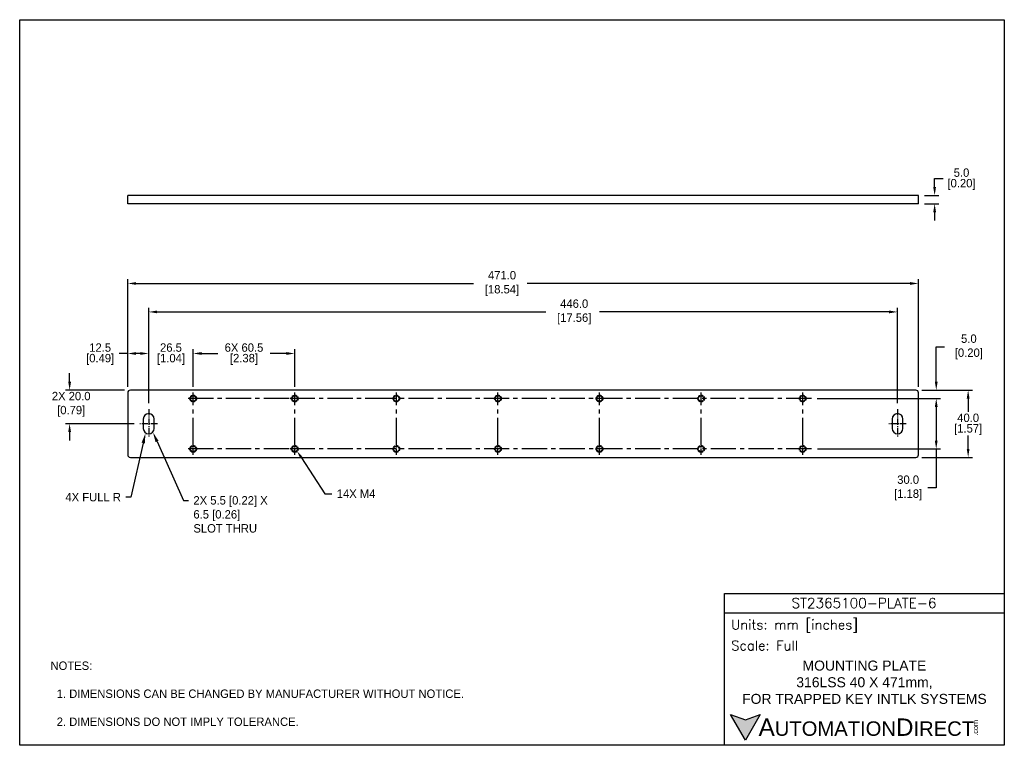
# Model space of a CAD drawing. Header units: inches. Extents: x 0 to 586, y 0 to 432.
import ezdxf
from ezdxf import colors
from ezdxf.entities.mleader import LeaderData, LeaderLine
from ezdxf.math import Vec2, Vec3

# ---------------------------------------------------------------- set-up
doc = ezdxf.new("R2010")
doc.units = ezdxf.units.IN
doc.header["$LTSCALE"] = 10
doc.header["$MEASUREMENT"] = 0
doc.linetypes.add('CENTER2', pattern=[1.125, 0.75, -0.125, 0.125, -0.125])
doc.linetypes.add('HIDDEN2', pattern=[0.1875, 0.125, -0.0625])
for name, color, linetype in [('CENTERLINE', 40, 'CENTER2'), ('DIMENSIONS', 140, 'Continuous'), ('HIDDEN', 102, 'HIDDEN2'), ('TEXT', 140, 'Continuous')]:
    doc.layers.add(name, color=color, linetype=linetype)
doc.styles.add('ROMANS', font='romans.shx')
doc.styles.add('型式1', font='txt')
doc.dimstyles.get("Standard").update_dxf_attribs({"dimtxt": 5, "dimasz": 5, "dimexe": 2.5, "dimexo": 3.5, "dimgap": 1, "dimtad": 0, "dimtih": 1, "dimtoh": 1, "dimdec": 1, "dimzin": 0, "dimdsep": 46, "dimtxsty": 'Standard', "dimcen": 0, "dimadec": 0, "dimazin": 0, "dimtfac": 1, "dimtdec": 1, "dimtofl": 0, "dimtmove": 0, "dimatfit": 3, "dimfxl": 1, "dimtolj": 1, "dimtzin": 0, "dimarcsym": 0})

# ---------------------------------------------------------------- blocks, each defined once
blk = doc.blocks.new('SW_CENTERMARKSYMBOL_1')
at = {"color": 0, "linetype": 'Continuous', "lineweight": 0}
for p, q in [((-0.1, 0), (-0.17, 0)), ((0, 0), (-0.1, 0)), ((0, 0.1), (0, 0.17)), ((0, 0), (0, 0.1)), ((0, 0), (0, -0.1)), ((0, 0), (0.1, 0)), ((0.1, 0), (0.17, 0)), ((0, -0.1), (0, -0.17))]:
    blk.add_line(p, q, dxfattribs=at)
blk = doc.blocks.new('*D16')
at = {"layer": 'DEFPOINTS', "color": 0, "transparency": 16777216}
for p in [(65.92, 211.36), (29.74, 191.36), (71.63, 191.36)]:
    blk.add_point(p, dxfattribs=at)
at = {"layer": 'DIMENSIONS', "color": 0, "lineweight": -2, "transparency": 16777216}
for p, q in [((29.74, 216.36), (29.74, 221.36)), ((62.42, 211.36), (27.24, 211.36)), ((68.13, 191.36), (27.24, 191.36)), ((29.74, 186.36), (29.74, 181.36))]:
    blk.add_line(p, q, dxfattribs=at)
at = {"layer": 'DIMENSIONS', "color": 0, "transparency": 16777216}
for points in [[(28.9, 216.36), (30.57, 216.36), (29.74, 211.36)], [(28.9, 186.36), (30.57, 186.36), (29.74, 191.36)]]:
    blk.add_solid(points, dxfattribs=at)
at = {"layer": 'DIMENSIONS', "color": 0, "transparency": 16777216, "insert": (29.74, 202.9), "char_height": 5, "attachment_point": 5}
blk.add_mtext('\\A1; 2X 20.0\\P [0.79]', dxfattribs=at)
blk = doc.blocks.new('*D17')
at = {"layer": 'DEFPOINTS', "color": 0, "transparency": 16777216}
for p in [(64.34, 233.16), (64.34, 209.77), (76.84, 200.01)]:
    blk.add_point(p, dxfattribs=at)
at = {"layer": 'DIMENSIONS', "color": 0, "lineweight": -2, "transparency": 16777216}
for p, q in [((64.34, 213.27), (64.34, 235.66)), ((76.84, 203.51), (76.84, 235.66)), ((64.34, 233.16), (59.34, 233.16)), ((71.84, 233.16), (69.34, 233.16))]:
    blk.add_line(p, q, dxfattribs=at)
at = {"layer": 'DIMENSIONS', "color": 0, "transparency": 16777216}
for points in [[(69.34, 234), (69.34, 232.33), (64.34, 233.16)], [(71.84, 234), (71.84, 232.33), (76.84, 233.16)]]:
    blk.add_solid(points, dxfattribs=at)
at = {"layer": 'DIMENSIONS', "color": 0, "transparency": 16777216, "char_height": 5, "attachment_point": 5}
for s, insert in [('\\A1;12.5', (47.92, 236.66)), ('\\A1;[0.49]', (47.92, 229.66))]:
    blk.add_mtext(s, dxfattribs=dict(at, insert=insert))
blk = doc.blocks.new('*D18')
at = {"layer": 'DEFPOINTS', "color": 0, "transparency": 16777216}
for p in [(163.84, 233.16), (103.34, 209.92), (163.84, 209.92)]:
    blk.add_point(p, dxfattribs=at)
at = {"layer": 'DIMENSIONS', "color": 0, "lineweight": -2, "transparency": 16777216}
for p, q in [((103.34, 213.42), (103.34, 235.66)), ((163.84, 213.42), (163.84, 235.66)), ((108.34, 233.16), (118, 233.16)), ((158.84, 233.16), (149.17, 233.16))]:
    blk.add_line(p, q, dxfattribs=at)
at = {"layer": 'DIMENSIONS', "color": 0, "transparency": 16777216}
for points in [[(108.34, 234), (108.34, 232.33), (103.34, 233.16)], [(158.84, 234), (158.84, 232.33), (163.84, 233.16)]]:
    blk.add_solid(points, dxfattribs=at)
at = {"layer": 'DIMENSIONS', "color": 0, "transparency": 16777216, "char_height": 5, "attachment_point": 5}
for s, insert in [('\\A1;6X 60.5', (133.59, 236.66)), ('\\A1;[2.38]', (133.59, 229.66))]:
    blk.add_mtext(s, dxfattribs=dict(at, insert=insert))
blk = doc.blocks.new('*D19')
at = {"layer": 'DEFPOINTS', "color": 0, "transparency": 16777216}
for p in [(533.75, 211.36), (533.75, 171.36), (564.89, 171.36)]:
    blk.add_point(p, dxfattribs=at)
at = {"layer": 'DIMENSIONS', "color": 0, "lineweight": -2, "transparency": 16777216}
for p, q in [((537.25, 211.36), (567.39, 211.36)), ((564.89, 206.36), (564.89, 198.36)), ((564.89, 176.36), (564.89, 184.36)), ((537.25, 171.36), (567.39, 171.36))]:
    blk.add_line(p, q, dxfattribs=at)
at = {"layer": 'DIMENSIONS', "color": 0, "transparency": 16777216}
for points in [[(564.06, 206.36), (565.72, 206.36), (564.89, 211.36)], [(564.06, 176.36), (565.72, 176.36), (564.89, 171.36)]]:
    blk.add_solid(points, dxfattribs=at)
at = {"layer": 'DIMENSIONS', "color": 0, "transparency": 16777216, "char_height": 5, "attachment_point": 5}
for s, insert in [('\\A1;40.0', (564.89, 194.86)), ('\\A1;[1.57]', (564.89, 187.86))]:
    blk.add_mtext(s, dxfattribs=dict(at, insert=insert))
blk = doc.blocks.new('*D20')
at = {"layer": 'DEFPOINTS', "color": 0, "transparency": 16777216}
for p in [(533.75, 211.36), (545.89, 211.36), (471.5, 206.36)]:
    blk.add_point(p, dxfattribs=at)
at = {"layer": 'DIMENSIONS', "color": 0, "lineweight": -2, "transparency": 16777216}
for p, q in [((545.89, 216.36), (545.89, 237.08)), ((545.89, 237.08), (550.89, 237.08)), ((537.25, 211.36), (548.39, 211.36)), ((475, 206.36), (548.39, 206.36)), ((545.89, 201.36), (545.89, 196.36))]:
    blk.add_line(p, q, dxfattribs=at)
at = {"layer": 'DIMENSIONS', "color": 0, "transparency": 16777216}
for points in [[(545.05, 216.36), (546.72, 216.36), (545.89, 211.36)], [(545.05, 201.36), (546.72, 201.36), (545.89, 206.36)]]:
    blk.add_solid(points, dxfattribs=at)
at = {"layer": 'DIMENSIONS', "color": 0, "transparency": 16777216, "insert": (564.39, 237.08), "char_height": 5, "attachment_point": 5}
blk.add_mtext('\\A1; 5.0\\P [0.20]', dxfattribs=at)
blk = doc.blocks.new('*D21')
at = {"layer": 'DEFPOINTS', "color": 0, "transparency": 16777216}
for p in [(471.5, 206.36), (471.58, 176.36), (545.89, 176.36)]:
    blk.add_point(p, dxfattribs=at)
at = {"layer": 'DIMENSIONS', "color": 0, "lineweight": -2, "transparency": 16777216}
for p, q in [((475, 206.36), (548.39, 206.36)), ((545.89, 201.36), (545.89, 181.36)), ((475.08, 176.36), (548.39, 176.36)), ((545.89, 176.36), (545.89, 153.17)), ((545.89, 153.17), (540.89, 153.17))]:
    blk.add_line(p, q, dxfattribs=at)
at = {"layer": 'DIMENSIONS', "color": 0, "transparency": 16777216}
for points in [[(545.05, 201.36), (546.72, 201.36), (545.89, 206.36)], [(545.05, 181.36), (546.72, 181.36), (545.89, 176.36)]]:
    blk.add_solid(points, dxfattribs=at)
at = {"layer": 'DIMENSIONS', "color": 0, "transparency": 16777216, "insert": (528.22, 153.17), "char_height": 5, "attachment_point": 5}
blk.add_mtext('\\A1; 30.0\\P [1.18]', dxfattribs=at)
blk = doc.blocks.new('*D22')
at = {"layer": 'DEFPOINTS', "color": 0, "transparency": 16777216}
for p in [(103.34, 233.16), (103.34, 209.92), (76.84, 200.01)]:
    blk.add_point(p, dxfattribs=at)
at = {"layer": 'DIMENSIONS', "color": 0, "lineweight": -2, "transparency": 16777216}
for p, q in [((76.84, 203.51), (76.84, 235.66)), ((103.34, 213.42), (103.34, 235.66)), ((71.84, 233.16), (66.84, 233.16)), ((108.34, 233.16), (113.34, 233.16))]:
    blk.add_line(p, q, dxfattribs=at)
at = {"layer": 'DIMENSIONS', "color": 0, "transparency": 16777216}
for points in [[(71.84, 234), (71.84, 232.33), (76.84, 233.16)], [(108.34, 234), (108.34, 232.33), (103.34, 233.16)]]:
    blk.add_solid(points, dxfattribs=at)
at = {"layer": 'DIMENSIONS', "color": 0, "transparency": 16777216, "char_height": 5, "attachment_point": 5}
for s, insert in [('\\A1;26.5', (90.09, 236.66)), ('\\A1;[1.04]', (90.09, 229.66))]:
    blk.add_mtext(s, dxfattribs=dict(at, insert=insert))
blk = doc.blocks.new('*D23')
at = {"layer": 'DEFPOINTS', "color": 0, "transparency": 16777216}
for p in [(535.34, 327.28), (544.94, 327.28), (535.34, 322.24)]:
    blk.add_point(p, dxfattribs=at)
at = {"layer": 'DIMENSIONS', "color": 0, "lineweight": -2, "transparency": 16777216}
for p, q in [((544.94, 332.28), (544.94, 337.28)), ((544.94, 337.28), (549.94, 337.28)), ((538.84, 327.28), (547.44, 327.28)), ((538.84, 322.24), (547.44, 322.24)), ((544.94, 317.24), (544.94, 312.24))]:
    blk.add_line(p, q, dxfattribs=at)
at = {"layer": 'DIMENSIONS', "color": 0, "transparency": 16777216}
for points in [[(544.1, 332.28), (545.77, 332.28), (544.94, 327.28)], [(544.1, 317.24), (545.77, 317.24), (544.94, 322.24)]]:
    blk.add_solid(points, dxfattribs=at)
at = {"layer": 'DIMENSIONS', "color": 0, "transparency": 16777216, "char_height": 5, "attachment_point": 5}
for s, insert in [('\\A1;5.0', (560.94, 340.78)), ('\\A1;[0.20]', (560.94, 333.78))]:
    blk.add_mtext(s, dxfattribs=dict(at, insert=insert))
blk = doc.blocks.new('*D24')
at = {"layer": 'DEFPOINTS', "color": 0, "transparency": 16777216}
for p in [(535.34, 274.83), (64.34, 209.77), (535.34, 209.77)]:
    blk.add_point(p, dxfattribs=at)
at = {"layer": 'DIMENSIONS', "color": 0, "lineweight": -2, "transparency": 16777216}
for p, q in [((64.34, 213.27), (64.34, 277.33)), ((535.34, 213.27), (535.34, 277.33)), ((69.34, 274.83), (270.34, 274.83)), ((530.34, 274.83), (302.34, 274.83))]:
    blk.add_line(p, q, dxfattribs=at)
at = {"layer": 'DIMENSIONS', "color": 0, "transparency": 16777216}
for points in [[(69.34, 275.66), (69.34, 274), (64.34, 274.83)], [(530.34, 275.66), (530.34, 274), (535.34, 274.83)]]:
    blk.add_solid(points, dxfattribs=at)
at = {"layer": 'DIMENSIONS', "color": 0, "transparency": 16777216, "insert": (286.34, 274.83), "char_height": 5, "attachment_point": 5}
blk.add_mtext('\\A1; 471.0\\P [18.54]', dxfattribs=at)
blk = doc.blocks.new('*D25')
at = {"layer": 'DEFPOINTS', "color": 0, "transparency": 16777216}
for p in [(522.84, 257.9), (76.84, 200.01), (522.84, 200.01)]:
    blk.add_point(p, dxfattribs=at)
at = {"layer": 'DIMENSIONS', "color": 0, "lineweight": -2, "transparency": 16777216}
for p, q in [((76.84, 203.51), (76.84, 260.4)), ((522.84, 203.51), (522.84, 260.4)), ((81.84, 257.9), (313.34, 257.9)), ((517.84, 257.9), (345.34, 257.9))]:
    blk.add_line(p, q, dxfattribs=at)
at = {"layer": 'DIMENSIONS', "color": 0, "transparency": 16777216}
for points in [[(81.84, 258.73), (81.84, 257.07), (76.84, 257.9)], [(517.84, 258.73), (517.84, 257.07), (522.84, 257.9)]]:
    blk.add_solid(points, dxfattribs=at)
at = {"layer": 'DIMENSIONS', "color": 0, "transparency": 16777216, "insert": (329.34, 257.9), "char_height": 5, "attachment_point": 5}
blk.add_mtext('\\A1; 446.0\\P [17.56]', dxfattribs=at)

msp = doc.modelspace()

# ---------------------------------------------------------------- hatches: boundary and pattern name
at = {"layer": 'TEXT'}
msp.add_hatch(color=256, dxfattribs=at).paths.add_polyline_path([(441.12, 18.42), (432.25, 15.19), (423.38, 18.42), (432.25, 3.05)])

# ---------------------------------------------------------------- linework, layer by layer
for p, q in [((64.34, 322.24), (64.34, 327.28)), ((65.92, 327.28), (64.34, 327.28)), ((533.75, 327.28), (65.92, 327.28)), ((535.34, 327.28), (533.75, 327.28)), ((535.34, 322.24), (535.34, 327.28)), ((65.92, 322.24), (64.34, 322.24)), ((533.75, 322.24), (65.92, 322.24)), ((535.34, 322.24), (533.75, 322.24)), ((533.75, 211.36), (65.92, 211.36)), ((64.34, 209.77), (64.34, 172.94)), ((535.34, 172.94), (535.34, 209.77)), ((73.59, 194.11), (73.59, 188.61)), ((80.09, 188.61), (80.09, 194.11)), ((519.59, 194.11), (519.59, 188.61)), ((526.09, 188.61), (526.09, 194.11)), ((65.92, 171.36), (533.75, 171.36))]:
    msp.add_line(p, q)
for centre in [(103.34, 206.36), (163.84, 206.36), (224.34, 206.36), (284.84, 206.36), (345.34, 206.36), (405.84, 206.36), (466.34, 206.36), (103.34, 176.36), (163.84, 176.36), (224.34, 176.36), (284.84, 176.36), (345.34, 176.36), (405.84, 176.36), (466.34, 176.36)]:
    msp.add_circle(centre, 1.65)
for centre, radius, start, end in [((65.92, 209.77), 1.59, 90, 180), ((533.75, 209.77), 1.59, 0, 90), ((76.84, 194.11), 3.25, 0, 180), ((522.84, 194.11), 3.25, 0, 180), ((76.84, 188.61), 3.25, 180, 0), ((522.84, 188.61), 3.25, 180, 0), ((65.92, 172.94), 1.59, 180, 270), ((533.75, 172.94), 1.59, 270, 0)]:
    msp.add_arc(centre, radius, start, end)
at = {"layer": 'CENTERLINE', "ltscale": 2}
for p, q in [((160.34, 206.36), (99.84, 206.36)), ((103.34, 179.92), (103.34, 209.92)), ((220.84, 206.36), (160.34, 206.36)), ((163.84, 179.92), (163.84, 209.92)), ((471.5, 206.36), (220.4, 206.36)), ((224.34, 179.92), (224.34, 209.92)), ((284.84, 179.92), (284.84, 209.92)), ((345.34, 179.92), (345.34, 209.92)), ((405.84, 179.92), (405.84, 209.92)), ((466.34, 179.92), (466.34, 209.92)), ((160.34, 176.36), (99.84, 176.36)), ((220.84, 176.36), (160.34, 176.36)), ((471.58, 176.36), (220.61, 176.36))]:
    msp.add_line(p, q, dxfattribs=at)
at = {"layer": 'CENTERLINE', "ltscale": 0.5}
for p, q in [((76.84, 200.01), (76.84, 183.18)), ((522.84, 200.01), (522.84, 183.18)), ((82.04, 191.36), (71.63, 191.36)), ((528.04, 191.36), (517.63, 191.36)), ((103.34, 172.8), (103.34, 179.92)), ((163.84, 172.8), (163.84, 179.92)), ((224.34, 172.8), (224.34, 179.92)), ((284.84, 172.8), (284.84, 179.92)), ((345.34, 172.8), (345.34, 179.92)), ((405.84, 172.8), (405.84, 179.92)), ((466.34, 172.8), (466.34, 179.92))]:
    msp.add_line(p, q, dxfattribs=at)
at = {"layer": 'DEFPOINTS'}
msp.add_lwpolyline([(586.43, 0), (0, 0), (0, 431.8), (586.43, 431.8)], close=True, dxfattribs=at)
at = {"layer": 'HIDDEN'}
for centre in [(103.34, 206.36), (163.84, 206.36), (224.34, 206.36), (284.84, 206.36), (345.34, 206.36), (405.84, 206.36), (466.34, 206.36), (103.34, 176.36), (163.84, 176.36), (224.34, 176.36), (284.84, 176.36), (345.34, 176.36), (405.84, 176.36), (466.34, 176.36)]:
    msp.add_circle(centre, 2, dxfattribs=at)
at = {"layer": 'TEXT'}
msp.add_line((419.82, 78.85), (586.43, 78.85), dxfattribs=at)
for points in [[(419.82, 0), (419.82, 90.33), (586.43, 90.33), (586.43, 0)], [(441.12, 18.42), (432.25, 3.05), (423.38, 18.42), (432.25, 15.19)]]:
    msp.add_lwpolyline(points, close=True, dxfattribs=at)

# ---------------------------------------------------------------- block references
msp.add_blockref('SW_CENTERMARKSYMBOL_1', (103.34, 176.36))

# ---------------------------------------------------------------- texts
at = {"layer": 'DIMENSIONS', "char_height": 3.5}
for insert, attachment_point in [((98.61, 112.42), 6), ((130.2, 112.22), 4)]:
    msp.add_mtext('\\A1;', dxfattribs=dict(at, insert=insert, attachment_point=attachment_point))
at = {"layer": 'TEXT'}
for s, insert, char_height, width, attachment_point, style in [('ST2365100-PLATE-6', (502.87, 84.67), 5.9396, 111.8034, 5, 'ROMANS'), (' Units: mm [inches]', (419.82, 70.86), 5.7425, 166.6158, 4, 'ROMANS'), (' Scale: Full', (419.82, 59.38), 5.7425, 166.6158, 4, 'ROMANS'), ('{\\fArial|b0|i0|c0|p34;     \\H1.2x;A\\H0.8333x;UTOMATION\\H1.2x;D\\H0.8333x;IRECT}', (423.38, 10.73), 8.6137, 145.913, 4, '型式1')]:
    msp.add_mtext(s, dxfattribs=dict(at, insert=insert, char_height=char_height, width=width, attachment_point=attachment_point, style=style))
at = {"layer": 'TEXT', "insert": (18.34, 49.86), "char_height": 5, "attachment_point": 1}
msp.add_mtext_dynamic_manual_height_columns('NOTES:\\P\\P  1. DIMENSIONS CAN BE CHANGED BY MANUFACTURER WITHOUT NOTICE.\\P\\P  2. DIMENSIONS DO NOT IMPLY TOLERANCE.', width=542.8457, gutter_width=1, heights=[0], dxfattribs=at)
at = {"layer": 'TEXT', "insert": (503.12, 37.49), "char_height": 5.9396, "width": 162.5936, "attachment_point": 5}
msp.add_mtext('{\\fArial|b0|i0|c0|p34;MOUNTING PLATE\\P316LSS 40 X 471mm,\\PFOR TRAPPED KEY INTLK SYSTEMS}', dxfattribs=at)
at = {"layer": 'TEXT', "insert": (567.64, 5.68), "char_height": 3.1009, "width": 9.1891, "attachment_point": 1, "rotation": 90, "style": '型式1'}
msp.add_mtext('{\\fArial|b0|i0|c0|p34;.com}', dxfattribs=at)

# ---------------------------------------------------------------- dimensions: what is measured, and where the dimension line sits
at = {"layer": 'DIMENSIONS'}
for base, p1, p2, picture, middle in [((544.94, 327.28), (535.34, 322.24), (535.34, 327.28), '*D23', (560.94, 337.28)), ((564.89, 171.36), (533.75, 211.36), (533.75, 171.36), '*D19', (564.89, 191.36))]:
    dim = msp.add_linear_dim(base=base, p1=p1, p2=p2, angle=90, dimstyle='Standard', override={"dimpost": '\\X'}, dxfattribs=at)
    dim.commit()
    dim.dimension.update_dxf_attribs({"geometry": picture, "text_midpoint": middle})
for base, p1, p2, picture, middle in [((535.34, 274.83), (64.34, 209.77), (535.34, 209.77), '*D24', (286.34, 274.83)), ((522.84, 257.9), (76.84, 200.01), (522.84, 200.01), '*D25', (329.34, 257.9))]:
    dim = msp.add_linear_dim(base=base, p1=p1, p2=p2, text=' <>', dimstyle='Standard', override={"dimpost": '\\X'}, dxfattribs=at)
    dim.commit()
    dim.dimension.update_dxf_attribs({"geometry": picture, "text_midpoint": middle, "dimtype": 160})
for base, p1, p2, text, picture, middle in [((545.89, 211.36), (471.5, 206.36), (533.75, 211.36), ' <>', '*D20', (564.39, 237.08)), ((29.74, 191.36), (65.92, 211.36), (71.63, 191.36), ' 2X <>', '*D16', (29.74, 202.9)), ((545.89, 176.36), (471.5, 206.36), (471.58, 176.36), ' <>', '*D21', (528.22, 153.17))]:
    dim = msp.add_linear_dim(base=base, p1=p1, p2=p2, angle=90, text=text, dimstyle='Standard', override={"dimpost": '\\X'}, dxfattribs=at)
    dim.commit()
    dim.dimension.update_dxf_attribs({"geometry": picture, "text_midpoint": middle, "dimtype": 160})
dim = msp.add_linear_dim(base=(163.84, 233.16), p1=(103.34, 209.92), p2=(163.84, 209.92), text='6X <>', dimstyle='Standard', override={"dimpost": '\\X'}, dxfattribs=at)
dim.commit()
dim.dimension.update_dxf_attribs({"geometry": '*D18', "text_midpoint": (133.59, 233.16)})
for base, p2, picture, middle in [((64.34, 233.16), (64.34, 209.77), '*D17', (47.92, 233.16)), ((103.34, 233.16), (103.34, 209.92), '*D22', (90.09, 233.16))]:
    dim = msp.add_linear_dim(base=base, p1=(76.84, 200.01), p2=p2, dimstyle='Standard', override={"dimpost": '\\X'}, dxfattribs=at)
    dim.commit()
    dim.dimension.update_dxf_attribs({"geometry": picture, "text_midpoint": middle})

# ---------------------------------------------------------------- leaders
ml = msp.add_multileader_mtext('Standard', dxfattribs=at)
ml.set_content('4X FULL R', color=256)
ml.set_leader_properties()
ml.build(insert=Vec2(0, 0))
ml.multileader.update_dxf_attribs({"dogleg_length": 3, "arrow_head_size": 6})
ctx = ml.context
ctx.base_point, ctx.char_height, ctx.arrow_head_size, ctx.landing_gap_size, ctx.plane_origin = Vec3(13.95, 147.68), 5, 6, 3, Vec3(74.9, 185.72)
ctx.text_align_type = 2
notes = []
notes.append((ctx, [(0, (1, 1, 0), (66.29, 147.68), (-1, 0), 3, [(0, [(74.9, 185.72)], 0, [])])]))
ctx.mtext.insert, ctx.mtext.alignment, ctx.mtext.flow_direction = Vec3(60.29, 150.18), 3, 5
ml = msp.add_multileader_mtext('Standard', dxfattribs=at)
ml.set_content('2X 5.5 [0.22] X\\P6.5 [0.26]\\PSLOT THRU', color=256)
ml.set_leader_properties()
ml.build(insert=Vec2(0, 0))
ml.multileader.update_dxf_attribs({"dogleg_length": 3, "arrow_head_size": 6})
ctx = ml.context
ctx.base_point, ctx.char_height, ctx.arrow_head_size, ctx.landing_gap_size, ctx.plane_origin = Vec3(100.47, 145.77), 5, 6, 3, Vec3(79.37, 186.26)
notes.append((ctx, [(0, (1, 1, 0), (97.47, 145.77), (1, 0), 3, [(0, [(79.37, 186.26)], 0, [])])]))
ctx.mtext.insert, ctx.mtext.flow_direction = Vec3(103.47, 148.27), 5
ml = msp.add_multileader_mtext('Standard', dxfattribs=at)
ml.set_content('14X M4', color=256)
ml.set_leader_properties()
ml.build(insert=Vec2(0, 0))
ml.multileader.update_dxf_attribs({"text_left_attachment_type": 2, "text_right_attachment_type": 2, "dogleg_length": 4, "arrow_head_size": 5})
ctx = ml.context
ctx.base_point, ctx.char_height, ctx.arrow_head_size, ctx.landing_gap_size, ctx.plane_origin = Vec3(185.83, 149.73), 5, 5, 3, Vec3(165.1, 175.25)
ctx.left_attachment, ctx.right_attachment = 2, 2
notes.append((ctx, [(0, (1, 1, 0), (181.83, 149.73), (1, 0), 4, [(0, [(165.1, 175.25)], 0, [])])]))
ctx.mtext.insert, ctx.mtext.flow_direction = Vec3(188.83, 152.23), 5
for ctx, leaders in notes:
    for number, flags, end, landing, length, lines in leaders:
        leader = LeaderData()
        leader.index, (leader.has_last_leader_line, leader.has_dogleg_vector, leader.attachment_direction) = number, flags
        leader.last_leader_point, leader.dogleg_vector, leader.dogleg_length = Vec3(end), Vec3(landing), length
        for number, points, colour, breaks in lines:
            line = LeaderLine()
            line.index, line.vertices, line.color, line.breaks = number, Vec3.list(points), colors.encode_raw_color(colour), breaks
            leader.lines.append(line)
        ctx.leaders.append(leader)

doc.saveas('drawing.dxf')
